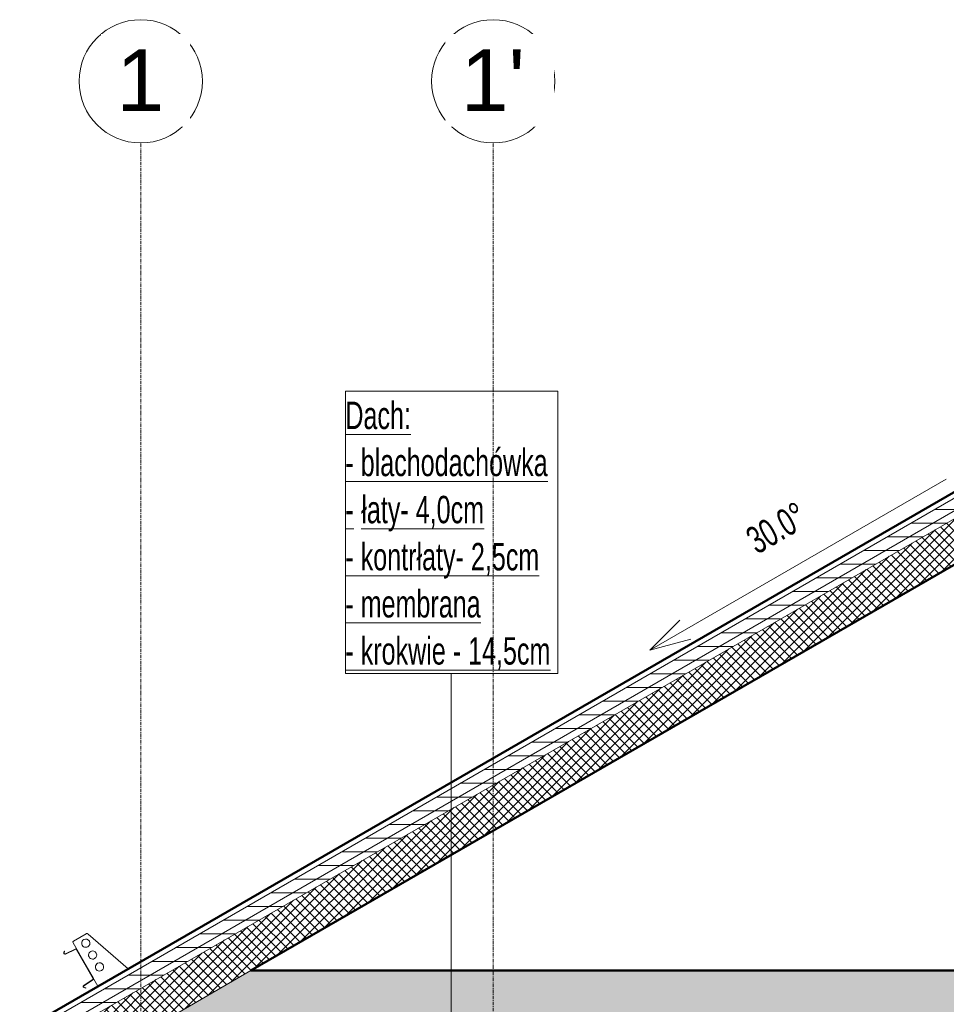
# Model space of a CAD drawing. Header units: millimetres. Extents: x -37728 to 44100, y 631619 to 691915.
# Tile 192 of 256: x -8073 to -4691, y 688320 to 691915. Entities that reach past the tile are written whole.
import ezdxf

# ---------------------------------------------------------------- set-up
doc = ezdxf.new("R2010")
doc.units = ezdxf.units.MM
doc.linetypes.add('Linia siatki', pattern=[2.2225, 1.27, -0.3175, 0.3175, -0.3175])
doc.layers.add('_XREF', color=7, linetype='Continuous')
for name, color, linetype, lineweight in [('A-ANNO-IDEN', 252, 'Continuous', 5), ('A-FLOR', 252, 'Continuous', 5), ('A-FLOR-MCUT', 252, 'Continuous', 5), ('A-FLOR-PATT', 252, 'Continuous', 5), ('A-GENM', 252, 'Continuous', 5), ('A-ROOF', 252, 'Continuous', 5), ('A-ROOF-PATT', 252, 'Continuous', 5), ('G-ANNO-DIMS', 252, 'Continuous', 5), ('S-GRID', 252, 'Continuous', 5), ('S-GRID-IDEN', 252, 'Continuous', 5)]:
    doc.layers.add(name, color=color, linetype=linetype, lineweight=lineweight)
doc.styles.add('Arial', font='arial.ttf', dxfattribs={"height": 5.447353})
doc.styles.add('Arial Narrow_1', font='ARIALN.TTF', dxfattribs={"width": 0.8, "height": 10})
pattern_1 = [(0, (-605.9514, 3277.659), (0, 5), [])]

# ---------------------------------------------------------------- blocks, each defined once
blk = doc.blocks.new('Construction_Roof-Accessories_Lindab_KOTEGL - Construction_Roof-Accessories_Lindab_KOTEGL-9237833-Przekrój')
at = {"layer": 'A-GENM', "color": 252}
for p, q in [((65507.65, 354.93), (65503.07, 352.29)), ((65523.02, 342.2), (65508.46, 354.86)), ((65502.89, 351.61), (65512, 335.83))]:
    blk.add_line(p, q, dxfattribs=at)
for centre, radius, start, end in [((65507.55, 351.52), 1.5, 118.04, 298.04), ((65507.55, 351.52), 1.5, 298.04, 118.04), ((65508, 354.33), 0.701, 49, 120.0049), ((65508, 354.33), 0.701, 91.603, 120.0049), ((65503.32, 351.86), 0.5, 120.0049, 210), ((65503.32, 351.86), 0.5, 135.0041, 180.0016), ((65510.05, 347.2), 1.5, 118.04, 298.04), ((65510.05, 347.2), 1.5, 298.04, 118.04), ((65512.55, 342.87), 1.5, 118.04, 298.04), ((65512.55, 342.87), 1.5, 298.04, 118.04)]:
    blk.add_arc(centre, radius, start, end, dxfattribs=at)
blk = doc.blocks.new('Construction_Roof-Accessories_Lindab_SNO_KOTEGL - Construction_Roof-Accessories_Lindab_SNO-9237834-Przekrój')
at = {"layer": 'A-GENM', "color": 252}
for p, q in [((65500.09, 347.64), (65503.86, 349.46)), ((65503.93, 349.35), (65500.14, 347.54)), ((65510.28, 338.56), (65504.08, 349.31)), ((65504.19, 349.36), (65510.38, 338.63)), ((65499.55, 348.01), (65499.7, 348.67)), ((65499.81, 348.64), (65499.67, 347.98)), ((65499.7, 348.67), (65499.81, 348.64)), ((65506.78, 336.03), (65510.25, 338.4)), ((65510.31, 338.3), (65506.85, 335.93)), ((65507.54, 335.08), (65506.89, 335.29)), ((65506.93, 335.4), (65507.58, 335.2)), ((65507.58, 335.2), (65507.54, 335.08))]:
    blk.add_line(p, q, dxfattribs=at)
for centre, radius, start, end in [((65503.97, 349.23), 0.248, 30, 115.6378), ((65503.98, 349.25), 0.115, 30, 115.6378), ((65499.96, 347.92), 0.42, 167.6381, 295.0988), ((65499.96, 347.92), 0.3, 167.6381, 295), ((65510.18, 338.5), 0.115, 304.3622, 30), ((65510.17, 338.5), 0.248, 304.3622, 30), ((65507.02, 335.69), 0.42, 124.9012, 252.3619), ((65507.02, 335.69), 0.3, 125, 252.3619)]:
    blk.add_arc(centre, radius, start, end, dxfattribs=at)
blk = doc.blocks.new('Siatka - M_Symbol siatki - okrąg mniejszy-7853319-Przekrój')
at = {"layer": 'S-GRID-IDEN', "color": 252}
blk.add_circle((65527.61, -300.36), 22.5, dxfattribs=at)
blk = doc.blocks.new('A$C4e31ac75')
at = {"layer": 'A-FLOR-PATT', "lineweight": 5}
h = blk.add_hatch(dxfattribs=at)
h.set_pattern_fill('FP_8', color=256, style=0, pattern_type=2)
h.set_pattern_definition([(0, (-605.9514, 3277.6592), (2.381, 1.375), [1.587, -3.175]), (120, (-605.9514, 3277.6592), (-2.381285, 1.3745065), [1.588, -3.175]), (60, (-605.9514, 3277.6592), (-0.000285, 2.7495065), [0, -3.175, 1.587, 0])])
h.paths.add_polyline_path([(-534.21, 3291.16), (-297.4, 3291.16), (-340.71, 3316.16), (-1045.19, 3316.16), (-1076.65, 3298), (-1076.65, 3291.16), (-661.35, 3291.16)])
at = {"layer": 'A-ROOF-PATT', "lineweight": 5}
h = blk.add_hatch(dxfattribs=at)
h.set_pattern_fill('FP_14', color=256, style=0, pattern_type=2)
h.set_pattern_definition(pattern_1)
h.paths.add_polyline_path([(-256.3, 3287.06), (-256.3, 3291.68), (-692.95, 3543.78), (-1129.6, 3291.68), (-1129.6, 3287.06), (-692.95, 3539.16), (-264.03, 3291.52)])
h = blk.add_hatch(dxfattribs=at)
h.set_pattern_fill('FP_14', color=256, style=0, pattern_type=2)
h.set_pattern_definition(pattern_1)
h.paths.add_polyline_path([(-256.3, 3284.17), (-256.3, 3287.06), (-692.95, 3539.16), (-1129.6, 3287.06), (-1129.6, 3284.17), (-692.95, 3536.27), (-260.85, 3286.8)])
h = blk.add_hatch(dxfattribs=at)
h.set_pattern_fill('FP_10', color=256, style=0, pattern_type=2)
h.set_pattern_definition([(45, (-605.9514, 3277.6592), (-1.767767, 1.767767), []), (135, (-605.9514, 3277.6592), (-1.767767, -1.767767), [])])
h.paths.add_polyline_path([(-256.3, 3267.43), (-256.3, 3284.17), (-692.95, 3536.27), (-1129.6, 3284.17), (-1129.6, 3267.43), (-692.95, 3519.53), (-279.92, 3281.06)])
at = {"layer": 'A-ANNO-IDEN'}
blk.add_line((-972.08, 3285.99), (-972.08, 3424.59), dxfattribs=at)
at = {"layer": 'A-ANNO-IDEN', "flags": 128}
blk.add_lwpolyline([(-1010.71, 3527.79), (-933.19, 3527.79), (-933.19, 3424.59), (-1010.71, 3424.59)], close=True, dxfattribs=at)
at = {"layer": 'A-FLOR', "lineweight": 50}
blk.add_line((-340.71, 3316.16), (-1045.19, 3316.16), dxfattribs=at)
at = {"layer": 'A-FLOR-MCUT'}
blk.add_line((-1045.19, 3316.16), (-1076.65, 3298), dxfattribs=at)
at = {"layer": 'A-ROOF', "lineweight": 50}
for p, q in [((-692.95, 3546.09), (-1129.6, 3293.99)), ((-1045.19, 3316.16), (-692.95, 3519.53))]:
    blk.add_line(p, q, dxfattribs=at)
at = {"layer": 'A-ROOF'}
for p, q in [((-692.95, 3543.78), (-1129.6, 3291.68)), ((-692.95, 3539.16), (-1129.6, 3287.06)), ((-1129.6, 3284.17), (-692.95, 3536.27))]:
    blk.add_line(p, q, dxfattribs=at)
at = {"layer": 'G-ANNO-DIMS'}
for q in [(-888.62, 3444.11), (-884.6, 3437.15)]:
    blk.add_line((-899.6, 3433.13), q, dxfattribs=at)
at = {"layer": 'S-GRID', "linetype": 'Linia siatki'}
for p, q in [((-1085.4, 2696.79), (-1085.4, 3618.35)), ((-956.73, 2696.79), (-956.73, 3618.35))]:
    blk.add_line(p, q, dxfattribs=at)
at = {"layer": 'A-GENM'}
for name in ['Construction_Roof-Accessories_Lindab_KOTEGL - Construction_Roof-Accessories_Lindab_KOTEGL-9237833-Przekrój', 'Construction_Roof-Accessories_Lindab_SNO_KOTEGL - Construction_Roof-Accessories_Lindab_SNO-9237834-Przekrój']:
    blk.add_blockref(name, (-66613.01, 2974.66), dxfattribs=at)
at = {"layer": 'S-GRID-IDEN'}
for p in [(-66613.01, 3941.22), (-66484.34, 3941.22)]:
    blk.add_blockref('Siatka - M_Symbol siatki - okrąg mniejszy-7853319-Przekrój', p, dxfattribs=at)
at = {"layer": 'A-ANNO-IDEN', "char_height": 10, "attachment_point": 1, "style": 'Arial Narrow_1'}
for s, insert, width in [('\\LDach:', (-1010.71, 3523.9), 29.8228), ('\\L- blachodachówka', (-1010.71, 3506.71), 92.6751), ('\\Lłaty- 4,0cm', (-1004.89, 3489.51), 56.1181), ('\\L- ', (-1010.71, 3489.51), 7.0548), ('\\L- kontrłaty- 2,5cm', (-1010.71, 3472.31), 88.827), ('\\L- membrana', (-1010.71, 3455.11), 61.5696), ('\\L- krokwie - 14,5cm', (-1010.71, 3437.91), 93.6371)]:
    blk.add_mtext(s, dxfattribs=dict(at, insert=insert, width=width))
at = {"layer": 'G-ANNO-DIMS', "insert": (-865.42, 3476.63), "char_height": 10, "width": 26.7713, "attachment_point": 1, "rotation": 30, "line_spacing_factor": 0.974696, "style": 'Arial Narrow_1', "bg_fill": 3, "box_fill_scale": 1.25, "bg_fill_color": 256, "bg_fill_true_color": 13158600, "bg_fill_transparency": 0}
blk.add_mtext('30.0°', dxfattribs=at)
at = {"layer": 'S-GRID-IDEN', "char_height": 22.5, "attachment_point": 1, "style": 'Arial', "bg_fill": 3, "box_fill_scale": 1.25, "bg_fill_color": 256, "bg_fill_true_color": 13158600, "bg_fill_transparency": 0}
for s, insert, width in [('\\fArial|b0|i0|c238|p34|;1', (-1094.33, 3652.48), 21.2447), ("1'", (-968.63, 3652.48), 28.4599)]:
    blk.add_mtext(s, dxfattribs=dict(at, insert=insert, width=width))
at = {"layer": 'G-ANNO-DIMS'}
blk.add_line((-791.34, 3495.63), (-899.6, 3433.13), dxfattribs=at)

msp = doc.modelspace()

# ---------------------------------------------------------------- block references
at = {"layer": '_XREF', "xscale": 10, "yscale": 10, "zscale": 10}
msp.add_blockref('A$C4e31ac75', (3222.8, 655281.1), dxfattribs=at)

doc.saveas('drawing.dxf')
